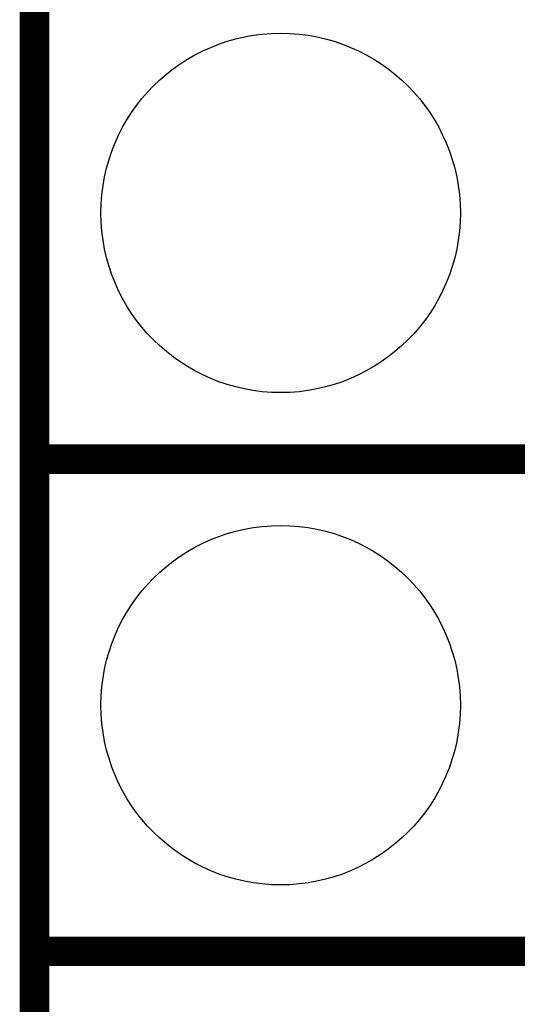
# Model space of a CAD drawing. Extents: x -0.05 to 0.95, y -0.15 to 1.54.
# Tile 3 of 44: x -0.05 to 0.05, y 0.14 to 0.34. Entities that reach past the tile are written whole.
import ezdxf

# ---------------------------------------------------------------- set-up
doc = ezdxf.new("R2010")
doc.units = 0
doc.layers.get('0').update_dxf_attribs({"linetype": 'CONTINUOUS'})
for name, color, linetype in [('HOD_CAP_2_CLICK_V101_GKO', 5, 'CONTINUOUS'), ('HOD_CAP_2_CLICK_V101_GTO', 14, 'CONTINUOUS'), ('HOD_CAP_2_CLICK_V101_GTS', 12, 'CONTINUOUS')]:
    doc.layers.add(name, color=color, linetype=linetype)

# ---------------------------------------------------------------- blocks, each defined once
blk = doc.blocks.new('ROUND_15')
blk.add_circle((0, 0), 0.0365)

msp = doc.modelspace()

# ---------------------------------------------------------------- linework, layer by layer
at = {"layer": 'HOD_CAP_2_CLICK_V101_GKO', "const_width": 0.006}
msp.add_lwpolyline([(-0.05, -0.15), (-0.05, 1.45)], dxfattribs=at)
at = {"layer": 'HOD_CAP_2_CLICK_V101_GTO', "const_width": 0.006}
for points in [[(-0.05, 0.25), (0.153, 0.25)], [(-0.05, 0.25), (0.153, 0.25)], [(-0.05, 0.15), (0.153, 0.15)], [(-0.05, 0.15), (0.153, 0.15)]]:
    msp.add_lwpolyline(points, dxfattribs=at)

# ---------------------------------------------------------------- block references
at = {"layer": 'HOD_CAP_2_CLICK_V101_GTS'}
for p in [(0, 0.3), (0, 0.2)]:
    msp.add_blockref('ROUND_15', p, dxfattribs=at)

doc.saveas('drawing.dxf')
